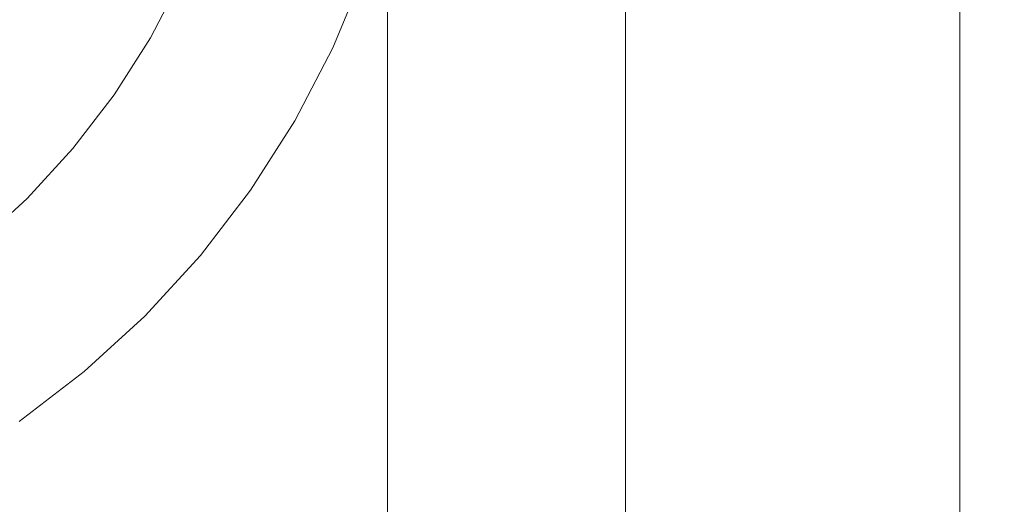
# Model space of a CAD drawing. Header units: millimetres. Extents: x -148 to 148, y -92 to 92.
# Tile 32 of 49: x 98.04 to 112.66, y -76.7 to -69.5. Entities that reach past the tile are written whole.
import ezdxf

# ---------------------------------------------------------------- set-up
doc = ezdxf.new("R2010")
doc.units = ezdxf.units.MM
doc.header["$LTSCALE"] = 25.4
doc.layers.add('Lighting-Moving Light', color=7, linetype='Continuous', lineweight=5, true_color=0x000000)

# ---------------------------------------------------------------- blocks, each defined once
blk = doc.blocks.new('Group-1')
at = {"layer": 'Lighting-Moving Light', "color": 7, "linetype": 'Continuous', "lineweight": 5, "transparency": 33554687}
for points, invisible_edges in [([(-1900.624, -1384.88, -99.966), (-1909.124, -1376.38, -108.466), (-1909.124, -1209.38, -108.466), (-1900.624, -1200.88, -99.966)], 8), ([(-1900.623, -1200.88, -99.965), (-1900.623, -1384.88, -99.965), (-1900.624, -1384.88, -99.966)], 8), ([(-1900.624, -1200.88, -99.966), (-1900.623, -1200.88, -99.965), (-1900.624, -1384.88, -99.966)], 10), ([(-1900.623, -1200.88, -21.465), (-1900.623, -1384.88, -21.465), (-1900.623, -1243.669, -47.544), (-1900.623, -1216.036, -47.544)], 10), ([(-1900.623, -1342.091, -77.387), (-1900.623, -1369.725, -77.387), (-1900.623, -1384.88, -99.965), (-1900.623, -1200.88, -99.965)], 10), ([(-1900.623, -1342.091, -47.544), (-1900.623, -1243.669, -77.387), (-1900.623, -1243.669, -47.544), (-1900.623, -1384.88, -21.465)], 13), ([(-1896.102, -1369.685, -77.387), (-1900.623, -1369.725, -77.387), (-1900.623, -1342.091, -77.387), (-1893.791, -1341.972, -77.387)], 8), ([(-1893.791, -1341.972, -47.544), (-1900.623, -1342.091, -47.544), (-1900.623, -1369.725, -47.544), (-1896.102, -1369.685, -47.544)], 8), ([(-1900.623, -1384.88, -21.465), (-1900.623, -1369.725, -47.544), (-1900.623, -1342.091, -47.544)], 9), ([(-1909.101, -1360.504, -16.465), (-1909.468, -1361.669, -16.465), (-1909.935, -1362.797, -16.465), (-1922.623, -1356.88, -16.465)], 12), ([(-1909.935, -1362.797, -16.465), (-1910.499, -1363.88, -16.465), (-1911.155, -1364.91, -16.465), (-1922.623, -1356.88, -16.465)], 12), ([(-1911.155, -1364.91, -16.465), (-1911.899, -1365.879, -16.465), (-1912.724, -1366.78, -16.465), (-1922.623, -1356.88, -16.465)], 12), ([(-1912.724, -1366.78, -16.465), (-1913.624, -1367.605, -16.465), (-1914.593, -1368.348, -16.465), (-1922.623, -1356.88, -16.465)], 12), ([(-1909.935, -1362.797, -16.465), (-1909.468, -1361.669, -16.465), (-1911.79, -1360.823, -1.637), (-1912.175, -1361.753, -1.637)], 10), ([(-1912.735, -1361.491, -0.494), (-1913.175, -1362.336, -0.494), (-1913.074, -1362.394, -0.611), (-1912.629, -1361.541, -0.611)], 15), ([(-1912.629, -1361.541, -0.611), (-1913.074, -1362.394, -0.611), (-1912.981, -1362.447, -0.737), (-1912.532, -1361.586, -0.737)], 15), ([(-1912.532, -1361.586, -0.737), (-1912.981, -1362.447, -0.737), (-1912.898, -1362.495, -0.872), (-1912.445, -1361.626, -0.872)], 15), ([(-1912.445, -1361.626, -0.872), (-1912.898, -1362.495, -0.872), (-1912.825, -1362.538, -1.014), (-1912.369, -1361.662, -1.014)], 15), ([(-1914.348, -1361.658, 0.035), (-1914.796, -1362.361, 0.035), (-1914.661, -1362.456, 0.028), (-1914.205, -1361.741, 0.028)], 14), ([(-1914.205, -1361.741, 0.028), (-1914.661, -1362.456, 0.028), (-1914.526, -1362.55, 0.007), (-1914.063, -1361.823, 0.007)], 15), ([(-1912.369, -1361.662, -1.014), (-1912.825, -1362.538, -1.014), (-1912.762, -1362.574, -1.162), (-1912.303, -1361.693, -1.162)], 15), ([(-1912.303, -1361.693, -1.162), (-1912.762, -1362.574, -1.162), (-1912.71, -1362.604, -1.316), (-1912.249, -1361.718, -1.316)], 15), ([(-1912.249, -1361.718, -1.316), (-1912.71, -1362.604, -1.316), (-1912.669, -1362.628, -1.475), (-1912.206, -1361.738, -1.475)], 15), ([(-1912.206, -1361.738, -1.475), (-1912.669, -1362.628, -1.475), (-1912.639, -1362.645, -1.637), (-1912.175, -1361.753, -1.637)], 11), ([(-1910.499, -1363.88, -16.465), (-1909.935, -1362.797, -16.465), (-1912.175, -1361.753, -1.637), (-1912.639, -1362.645, -1.637)], 10), ([(-1914.063, -1361.823, 0.007), (-1914.526, -1362.55, 0.007), (-1914.394, -1362.643, -0.027), (-1913.923, -1361.904, -0.027)], 15), ([(-1913.923, -1361.904, -0.027), (-1914.394, -1362.643, -0.027), (-1914.264, -1362.734, -0.074), (-1913.785, -1361.983, -0.074)], 15), ([(-1913.785, -1361.983, -0.074), (-1914.264, -1362.734, -0.074), (-1914.138, -1362.822, -0.134), (-1913.652, -1362.06, -0.134)], 15), ([(-1913.652, -1362.06, -0.134), (-1914.138, -1362.822, -0.134), (-1914.016, -1362.907, -0.206), (-1913.523, -1362.134, -0.206)], 15), ([(-1913.523, -1362.134, -0.206), (-1914.016, -1362.907, -0.206), (-1913.9, -1362.989, -0.291), (-1913.401, -1362.205, -0.291)], 15), ([(-1913.401, -1362.205, -0.291), (-1913.9, -1362.989, -0.291), (-1913.789, -1363.066, -0.387), (-1913.284, -1362.273, -0.387)], 15), ([(-1913.284, -1362.273, -0.387), (-1913.789, -1363.066, -0.387), (-1913.686, -1363.138, -0.494), (-1913.175, -1362.336, -0.494)], 15), ([(-1913.175, -1362.336, -0.494), (-1913.686, -1363.138, -0.494), (-1913.59, -1363.205, -0.611), (-1913.074, -1362.394, -0.611)], 15), ([(-1914.661, -1362.456, 0.028), (-1915.177, -1363.129, 0.028), (-1915.051, -1363.234, 0.007), (-1914.526, -1362.55, 0.007)], 15), ([(-1913.074, -1362.394, -0.611), (-1913.59, -1363.205, -0.611), (-1913.503, -1363.267, -0.737), (-1912.981, -1362.447, -0.737)], 15), ([(-1912.981, -1362.447, -0.737), (-1913.503, -1363.267, -0.737), (-1913.424, -1363.322, -0.872), (-1912.898, -1362.495, -0.872)], 15), ([(-1912.898, -1362.495, -0.872), (-1913.424, -1363.322, -0.872), (-1913.355, -1363.37, -1.014), (-1912.825, -1362.538, -1.014)], 15), ([(-1914.526, -1362.55, 0.007), (-1915.051, -1363.234, 0.007), (-1914.927, -1363.338, -0.027), (-1914.394, -1362.643, -0.027)], 15), ([(-1914.394, -1362.643, -0.027), (-1914.927, -1363.338, -0.027), (-1914.806, -1363.44, -0.074), (-1914.264, -1362.734, -0.074)], 15), ([(-1912.825, -1362.538, -1.014), (-1913.355, -1363.37, -1.014), (-1913.295, -1363.412, -1.162), (-1912.762, -1362.574, -1.162)], 15), ([(-1912.762, -1362.574, -1.162), (-1913.295, -1363.412, -1.162), (-1913.246, -1363.446, -1.316), (-1912.71, -1362.604, -1.316)], 15), ([(-1912.71, -1362.604, -1.316), (-1913.246, -1363.446, -1.316), (-1913.208, -1363.473, -1.475), (-1912.669, -1362.628, -1.475)], 15), ([(-1912.669, -1362.628, -1.475), (-1913.208, -1363.473, -1.475), (-1913.18, -1363.493, -1.637), (-1912.639, -1362.645, -1.637)], 11), ([(-1911.155, -1364.91, -16.465), (-1910.499, -1363.88, -16.465), (-1912.639, -1362.645, -1.637), (-1913.18, -1363.493, -1.637)], 10), ([(-1914.264, -1362.734, -0.074), (-1914.806, -1363.44, -0.074), (-1914.688, -1363.539, -0.134), (-1914.138, -1362.822, -0.134)], 15), ([(-1914.138, -1362.822, -0.134), (-1914.688, -1363.539, -0.134), (-1914.574, -1363.635, -0.206), (-1914.016, -1362.907, -0.206)], 15), ([(-1914.016, -1362.907, -0.206), (-1914.574, -1363.635, -0.206), (-1914.465, -1363.726, -0.291), (-1913.9, -1362.989, -0.291)], 15), ([(-1913.9, -1362.989, -0.291), (-1914.465, -1363.726, -0.291), (-1914.362, -1363.812, -0.387), (-1913.789, -1363.066, -0.387)], 15), ([(-1913.789, -1363.066, -0.387), (-1914.362, -1363.812, -0.387), (-1914.266, -1363.893, -0.494), (-1913.686, -1363.138, -0.494)], 15), ([(-1913.686, -1363.138, -0.494), (-1914.266, -1363.893, -0.494), (-1914.176, -1363.969, -0.611), (-1913.59, -1363.205, -0.611)], 15), ([(-1913.59, -1363.205, -0.611), (-1914.176, -1363.969, -0.611), (-1914.094, -1364.037, -0.737), (-1913.503, -1363.267, -0.737)], 15), ([(-1913.503, -1363.267, -0.737), (-1914.094, -1364.037, -0.737), (-1914.021, -1364.099, -0.872), (-1913.424, -1363.322, -0.872)], 15), ([(-1913.424, -1363.322, -0.872), (-1914.021, -1364.099, -0.872), (-1913.956, -1364.153, -1.014), (-1913.355, -1363.37, -1.014)], 15), ([(-1913.355, -1363.37, -1.014), (-1913.956, -1364.153, -1.014), (-1913.9, -1364.2, -1.162), (-1913.295, -1363.412, -1.162)], 15), ([(-1914.688, -1363.539, -0.134), (-1915.298, -1364.205, -0.134), (-1915.193, -1364.31, -0.206), (-1914.574, -1363.635, -0.206)], 15), ([(-1913.295, -1363.412, -1.162), (-1913.9, -1364.2, -1.162), (-1913.854, -1364.239, -1.316), (-1913.246, -1363.446, -1.316)], 15), ([(-1913.246, -1363.446, -1.316), (-1913.854, -1364.239, -1.316), (-1913.818, -1364.269, -1.475), (-1913.208, -1363.473, -1.475)], 15), ([(-1913.208, -1363.473, -1.475), (-1913.818, -1364.269, -1.475), (-1913.792, -1364.291, -1.637), (-1913.18, -1363.493, -1.637)], 11), ([(-1911.899, -1365.879, -16.465), (-1911.155, -1364.91, -16.465), (-1913.18, -1363.493, -1.637), (-1913.792, -1364.291, -1.637)], 10), ([(-1914.574, -1363.635, -0.206), (-1915.193, -1364.31, -0.206), (-1915.093, -1364.411, -0.291), (-1914.465, -1363.726, -0.291)], 15), ([(-1914.465, -1363.726, -0.291), (-1915.093, -1364.411, -0.291), (-1914.998, -1364.506, -0.387), (-1914.362, -1363.812, -0.387)], 15), ([(-1914.362, -1363.812, -0.387), (-1914.998, -1364.506, -0.387), (-1914.909, -1364.595, -0.494), (-1914.266, -1363.893, -0.494)], 15), ([(-1914.266, -1363.893, -0.494), (-1914.909, -1364.595, -0.494), (-1914.826, -1364.678, -0.611), (-1914.176, -1363.969, -0.611)], 15), ([(-1914.176, -1363.969, -0.611), (-1914.826, -1364.678, -0.611), (-1914.75, -1364.753, -0.737), (-1914.094, -1364.037, -0.737)], 15), ([(-1914.094, -1364.037, -0.737), (-1914.75, -1364.753, -0.737), (-1914.683, -1364.821, -0.872), (-1914.021, -1364.099, -0.872)], 15), ([(-1914.021, -1364.099, -0.872), (-1914.683, -1364.821, -0.872), (-1914.623, -1364.881, -1.014), (-1913.956, -1364.153, -1.014)], 15), ([(-1913.956, -1364.153, -1.014), (-1914.623, -1364.881, -1.014), (-1914.571, -1364.932, -1.162), (-1913.9, -1364.2, -1.162)], 15), ([(-1913.9, -1364.2, -1.162), (-1914.571, -1364.932, -1.162), (-1914.529, -1364.975, -1.316), (-1913.854, -1364.239, -1.316)], 15), ([(-1913.854, -1364.239, -1.316), (-1914.529, -1364.975, -1.316), (-1914.496, -1365.008, -1.475), (-1913.818, -1364.269, -1.475)], 15), ([(-1913.818, -1364.269, -1.475), (-1914.496, -1365.008, -1.475), (-1914.472, -1365.032, -1.637), (-1913.792, -1364.291, -1.637)], 11), ([(-1912.724, -1366.78, -16.465), (-1911.899, -1365.879, -16.465), (-1913.792, -1364.291, -1.637), (-1914.472, -1365.032, -1.637)], 10), ([(-1914.623, -1364.881, -1.014), (-1915.35, -1365.548, -1.014), (-1915.304, -1365.604, -1.162), (-1914.571, -1364.932, -1.162)], 15), ([(-1914.571, -1364.932, -1.162), (-1915.304, -1365.604, -1.162), (-1915.265, -1365.65, -1.316), (-1914.529, -1364.975, -1.316)], 15), ([(-1914.529, -1364.975, -1.316), (-1915.265, -1365.65, -1.316), (-1915.235, -1365.686, -1.475), (-1914.496, -1365.008, -1.475)], 15), ([(-1914.496, -1365.008, -1.475), (-1915.235, -1365.686, -1.475), (-1915.213, -1365.712, -1.637), (-1914.472, -1365.032, -1.637)], 11), ([(-1913.624, -1367.605, -16.465), (-1912.724, -1366.78, -16.465), (-1914.472, -1365.032, -1.637), (-1915.213, -1365.712, -1.637)], 10), ([(-1914.593, -1368.348, -16.465), (-1913.624, -1367.605, -16.465), (-1915.213, -1365.712, -1.637), (-1916.011, -1366.324, -1.637)], 10)]:
    blk.add_3dface(points, dxfattribs=dict(at, invisible_edges=invisible_edges))
for points in [[(-1900.623, -1200.88, -21.465), (-1905.589, -1205.846, -16.5), (-1905.589, -1379.915, -16.5), (-1900.623, -1384.88, -21.465)], [(-1905.589, -1205.846, -16.5), (-2119.658, -1205.846, -16.5), (-2119.658, -1379.915, -16.5), (-1905.589, -1379.915, -16.5)], [(-2116.123, -1209.38, -108.466), (-1909.124, -1209.38, -108.466), (-1909.124, -1376.38, -108.466), (-2116.123, -1376.38, -108.466)]]:
    blk.add_3dface(points, dxfattribs=at)
at = {"layer": 'Lighting-Moving Light', "color": 0, "flags": 1}
for tag in ['Yoke', 'Weight', 'Weight', 'Wattage', '3D_Symbol_Name', 'Candlepower', 'Body', 'Model_Name', 'Beam_Angle', 'Field_Angle', 'Remarks', 'Beam_Angle_2', 'Field_Angle_2', 'Num_Channels', 'Frame_Size', 'Device_Type', 'FixtureID', 'Frame_Size', 'Base', 'Lens', 'Inst_Type', 'Lamp']:
    blk.add_attdef(tag, (-2481.594, 128.93), '', height=0.18, dxfattribs=at)

msp = doc.modelspace()

# ---------------------------------------------------------------- block references
at = {"layer": 'Lighting-Moving Light', "color": 7, "transparency": 33554687}
msp.add_blockref('Group-1', (2012.623, 1292.88), dxfattribs=at)

doc.saveas('drawing.dxf')
